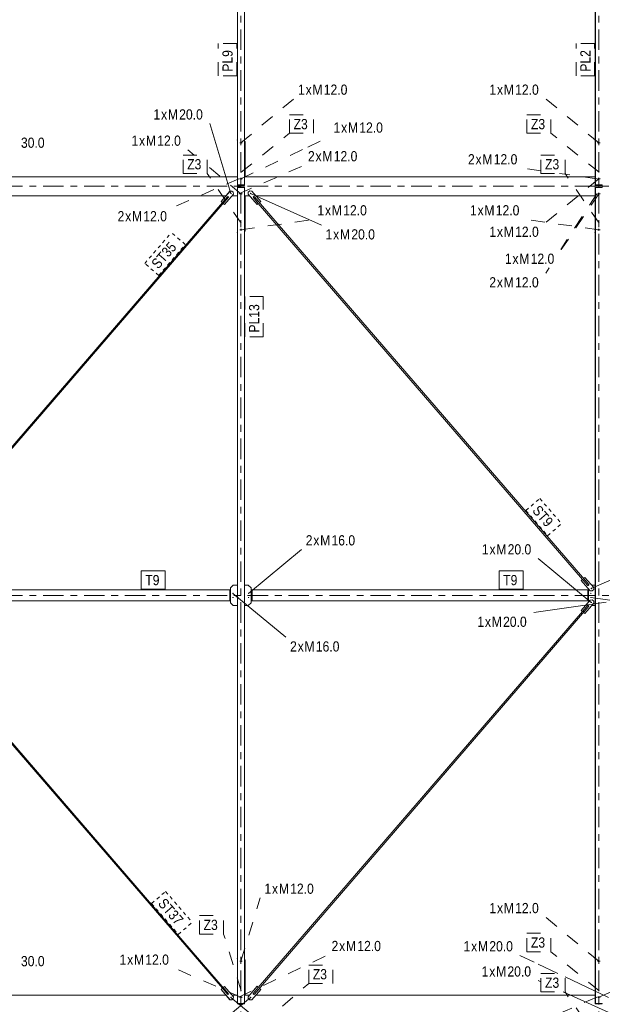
# Model space of a CAD drawing. Header units: millimetres. Extents: x -54 to 556, y -102 to 998.
# Tile 32 of 34: x 283 to 368, y 710 to 854. Entities that reach past the tile are written whole.
import ezdxf

# ---------------------------------------------------------------- set-up
doc = ezdxf.new("R2010")
doc.units = ezdxf.units.MM
for name, pattern in [('XKITLINE00', [0]), ('XKITLINE02', [4, 2, -2]), ('XKITLINE03', [6, 3, -1, 1, -1]), ('XKITLINE04', [3, 0.5, -0.5, 0.5, -0.5, 0.5, -0.5])]:
    doc.linetypes.add(name, pattern=pattern)
for name, color, linetype, lineweight in [('Element', 2, 'Continuous', 0), ('Spoina', 1, 'Continuous', 0), ('Znak elementu', 2, 'Continuous', 0), ('Znak śruby', 4, 'Continuous', 0), ('Śruba', 3, 'Continuous', 0)]:
    doc.layers.add(name, color=color, linetype=linetype, lineweight=lineweight)
doc.styles.add('ARIAL', font='ARIAL.TTF')

msp = doc.modelspace()

# ---------------------------------------------------------------- hatches: boundary and pattern name
at = {"layer": 'Śruba'}
for points in [[(313.46, 828.95), (313.46, 828.96), (313.46, 828.97), (313.47, 828.98), (313.47, 828.99), (313.48, 829), (313.48, 829.01), (313.49, 829.02), (313.5, 829.03), (313.51, 829.03), (313.52, 829.04), (313.53, 829.04), (313.54, 829.05), (313.55, 829.05), (313.56, 829.05), (313.57, 829.05), (313.58, 829.05), (313.59, 829.05), (313.6, 829.05), (313.61, 829.04), (313.62, 829.04), (313.63, 829.03), (313.64, 829.02), (313.65, 829.02), (313.65, 829.01), (313.66, 829), (313.67, 828.99), (313.67, 828.98), (313.67, 828.97), (313.68, 828.96), (313.68, 828.95), (313.68, 828.94), (313.68, 828.93), (313.68, 828.92), (313.67, 828.91), (313.67, 828.9), (313.66, 828.89), (313.66, 828.88), (313.65, 828.87), (313.65, 828.86), (313.64, 828.85), (313.63, 828.85), (313.62, 828.84), (313.61, 828.84), (313.6, 828.84), (313.59, 828.83), (313.58, 828.83), (313.57, 828.83), (313.56, 828.83), (313.55, 828.83), (313.54, 828.84), (313.53, 828.84), (313.52, 828.84), (313.51, 828.85), (313.5, 828.86), (313.49, 828.86), (313.48, 828.87), (313.48, 828.88), (313.47, 828.89), (313.47, 828.9), (313.46, 828.91), (313.46, 828.92), (313.46, 828.93), (313.46, 828.94)], [(316.33, 828.95), (316.33, 828.96), (316.34, 828.97), (316.34, 828.98), (316.34, 828.99), (316.35, 829), (316.36, 829.01), (316.36, 829.02), (316.37, 829.03), (316.38, 829.03), (316.39, 829.04), (316.4, 829.04), (316.41, 829.05), (316.42, 829.05), (316.43, 829.05), (316.44, 829.05), (316.45, 829.05), (316.46, 829.05), (316.47, 829.05), (316.48, 829.04), (316.49, 829.04), (316.5, 829.03), (316.51, 829.03), (316.52, 829.02), (316.53, 829.01), (316.53, 829), (316.54, 828.99), (316.54, 828.98), (316.55, 828.97), (316.55, 828.96), (316.55, 828.95), (316.55, 828.94), (316.55, 828.93), (316.55, 828.92), (316.55, 828.91), (316.54, 828.9), (316.54, 828.89), (316.53, 828.88), (316.53, 828.87), (316.52, 828.86), (316.51, 828.86), (316.5, 828.85), (316.49, 828.84), (316.48, 828.84), (316.47, 828.84), (316.46, 828.83), (316.45, 828.83), (316.44, 828.83), (316.43, 828.83), (316.42, 828.83), (316.41, 828.84), (316.4, 828.84), (316.39, 828.84), (316.38, 828.85), (316.37, 828.86), (316.36, 828.86), (316.36, 828.87), (316.35, 828.88), (316.34, 828.89), (316.34, 828.9), (316.34, 828.91), (316.33, 828.92), (316.33, 828.93), (316.33, 828.94)], [(366.31, 771.03), (366.31, 771.04), (366.31, 771.05), (366.32, 771.06), (366.32, 771.07), (366.33, 771.08), (366.33, 771.09), (366.34, 771.1), (366.35, 771.11), (366.36, 771.11), (366.37, 771.12), (366.38, 771.12), (366.39, 771.13), (366.4, 771.13), (366.41, 771.13), (366.42, 771.13), (366.43, 771.13), (366.44, 771.13), (366.45, 771.13), (366.46, 771.12), (366.47, 771.12), (366.48, 771.11), (366.49, 771.11), (366.5, 771.1), (366.5, 771.09), (366.51, 771.08), (366.52, 771.07), (366.52, 771.06), (366.52, 771.05), (366.53, 771.04), (366.53, 771.03), (366.53, 771.02), (366.53, 771.01), (366.53, 771), (366.52, 770.99), (366.52, 770.98), (366.52, 770.97), (366.51, 770.96), (366.5, 770.95), (366.5, 770.94), (366.49, 770.94), (366.48, 770.93), (366.47, 770.92), (366.46, 770.92), (366.45, 770.92), (366.44, 770.91), (366.43, 770.91), (366.42, 770.91), (366.41, 770.91), (366.4, 770.91), (366.39, 770.92), (366.38, 770.92), (366.37, 770.92), (366.36, 770.93), (366.35, 770.94), (366.34, 770.94), (366.33, 770.95), (366.33, 770.96), (366.32, 770.97), (366.32, 770.98), (366.31, 770.99), (366.31, 771), (366.31, 771.01), (366.31, 771.02)], [(313.76, 770.31), (313.76, 770.32), (313.76, 770.33), (313.77, 770.33), (313.77, 770.34), (313.78, 770.35), (313.78, 770.36), (313.79, 770.36), (313.79, 770.37), (313.8, 770.37), (313.81, 770.38), (313.82, 770.38), (313.82, 770.39), (313.83, 770.39), (313.84, 770.39), (313.85, 770.39), (313.86, 770.39), (313.87, 770.39), (313.88, 770.39), (313.88, 770.38), (313.89, 770.38), (313.9, 770.37), (313.91, 770.37), (313.91, 770.36), (313.92, 770.36), (313.93, 770.35), (313.93, 770.34), (313.93, 770.33), (313.94, 770.33), (313.94, 770.32), (313.94, 770.31), (313.94, 770.3), (313.94, 770.29), (313.94, 770.28), (313.94, 770.27), (313.93, 770.27), (313.93, 770.26), (313.93, 770.25), (313.92, 770.24), (313.91, 770.24), (313.91, 770.23), (313.9, 770.23), (313.89, 770.22), (313.88, 770.22), (313.88, 770.21), (313.87, 770.21), (313.86, 770.21), (313.85, 770.21), (313.84, 770.21), (313.83, 770.21), (313.82, 770.21), (313.82, 770.22), (313.81, 770.22), (313.8, 770.23), (313.79, 770.23), (313.79, 770.24), (313.78, 770.24), (313.78, 770.25), (313.77, 770.26), (313.77, 770.27), (313.76, 770.27), (313.76, 770.28), (313.76, 770.29), (313.76, 770.3)], [(313.76, 769.71), (313.76, 769.72), (313.76, 769.73), (313.77, 769.73), (313.77, 769.74), (313.78, 769.75), (313.78, 769.76), (313.79, 769.76), (313.79, 769.77), (313.8, 769.77), (313.81, 769.78), (313.82, 769.78), (313.82, 769.79), (313.83, 769.79), (313.84, 769.79), (313.85, 769.79), (313.86, 769.79), (313.87, 769.79), (313.88, 769.79), (313.88, 769.78), (313.89, 769.78), (313.9, 769.77), (313.91, 769.77), (313.91, 769.76), (313.92, 769.76), (313.93, 769.75), (313.93, 769.74), (313.93, 769.73), (313.94, 769.73), (313.94, 769.72), (313.94, 769.71), (313.94, 769.7), (313.94, 769.69), (313.94, 769.68), (313.94, 769.67), (313.93, 769.67), (313.93, 769.66), (313.93, 769.65), (313.92, 769.64), (313.91, 769.64), (313.91, 769.63), (313.9, 769.63), (313.89, 769.62), (313.88, 769.62), (313.88, 769.61), (313.87, 769.61), (313.86, 769.61), (313.85, 769.61), (313.84, 769.61), (313.83, 769.61), (313.82, 769.61), (313.82, 769.62), (313.81, 769.62), (313.8, 769.63), (313.79, 769.63), (313.79, 769.64), (313.78, 769.64), (313.78, 769.65), (313.77, 769.66), (313.77, 769.67), (313.76, 769.67), (313.76, 769.68), (313.76, 769.69), (313.76, 769.7)], [(316.06, 770.31), (316.06, 770.32), (316.06, 770.33), (316.07, 770.33), (316.07, 770.34), (316.07, 770.35), (316.08, 770.36), (316.09, 770.36), (316.09, 770.37), (316.1, 770.37), (316.11, 770.38), (316.12, 770.38), (316.12, 770.39), (316.13, 770.39), (316.14, 770.39), (316.15, 770.39), (316.16, 770.39), (316.17, 770.39), (316.18, 770.39), (316.18, 770.38), (316.19, 770.38), (316.2, 770.37), (316.21, 770.37), (316.21, 770.36), (316.22, 770.36), (316.22, 770.35), (316.23, 770.34), (316.23, 770.33), (316.24, 770.33), (316.24, 770.32), (316.24, 770.31), (316.24, 770.3), (316.24, 770.29), (316.24, 770.28), (316.24, 770.27), (316.23, 770.27), (316.23, 770.26), (316.22, 770.25), (316.22, 770.24), (316.21, 770.24), (316.21, 770.23), (316.2, 770.23), (316.19, 770.22), (316.18, 770.22), (316.18, 770.21), (316.17, 770.21), (316.16, 770.21), (316.15, 770.21), (316.14, 770.21), (316.13, 770.21), (316.12, 770.21), (316.12, 770.22), (316.11, 770.22), (316.1, 770.23), (316.09, 770.23), (316.09, 770.24), (316.08, 770.24), (316.07, 770.25), (316.07, 770.26), (316.07, 770.27), (316.06, 770.27), (316.06, 770.28), (316.06, 770.29), (316.06, 770.3)], [(316.06, 769.71), (316.06, 769.72), (316.06, 769.73), (316.07, 769.73), (316.07, 769.74), (316.07, 769.75), (316.08, 769.76), (316.09, 769.76), (316.09, 769.77), (316.1, 769.77), (316.11, 769.78), (316.12, 769.78), (316.12, 769.79), (316.13, 769.79), (316.14, 769.79), (316.15, 769.79), (316.16, 769.79), (316.17, 769.79), (316.18, 769.79), (316.18, 769.78), (316.19, 769.78), (316.2, 769.77), (316.21, 769.77), (316.21, 769.76), (316.22, 769.76), (316.22, 769.75), (316.23, 769.74), (316.23, 769.73), (316.24, 769.73), (316.24, 769.72), (316.24, 769.71), (316.24, 769.7), (316.24, 769.69), (316.24, 769.68), (316.24, 769.67), (316.23, 769.67), (316.23, 769.66), (316.22, 769.65), (316.22, 769.64), (316.21, 769.64), (316.21, 769.63), (316.2, 769.63), (316.19, 769.62), (316.18, 769.62), (316.18, 769.61), (316.17, 769.61), (316.16, 769.61), (316.15, 769.61), (316.14, 769.61), (316.13, 769.61), (316.12, 769.61), (316.12, 769.62), (316.11, 769.62), (316.1, 769.63), (316.09, 769.63), (316.09, 769.64), (316.08, 769.64), (316.07, 769.65), (316.07, 769.66), (316.07, 769.67), (316.06, 769.67), (316.06, 769.68), (316.06, 769.69), (316.06, 769.7)], [(366.26, 770.31), (366.26, 770.32), (366.26, 770.33), (366.27, 770.33), (366.27, 770.34), (366.27, 770.35), (366.28, 770.36), (366.29, 770.36), (366.29, 770.37), (366.3, 770.37), (366.31, 770.38), (366.32, 770.38), (366.32, 770.39), (366.33, 770.39), (366.34, 770.39), (366.35, 770.39), (366.36, 770.39), (366.37, 770.39), (366.38, 770.39), (366.38, 770.38), (366.39, 770.38), (366.4, 770.37), (366.41, 770.37), (366.41, 770.36), (366.42, 770.36), (366.42, 770.35), (366.43, 770.34), (366.43, 770.33), (366.44, 770.33), (366.44, 770.32), (366.44, 770.31), (366.44, 770.3), (366.44, 770.29), (366.44, 770.28), (366.44, 770.27), (366.43, 770.27), (366.43, 770.26), (366.42, 770.25), (366.42, 770.24), (366.41, 770.24), (366.41, 770.23), (366.4, 770.23), (366.39, 770.22), (366.38, 770.22), (366.38, 770.21), (366.37, 770.21), (366.36, 770.21), (366.35, 770.21), (366.34, 770.21), (366.33, 770.21), (366.32, 770.21), (366.32, 770.22), (366.31, 770.22), (366.3, 770.23), (366.29, 770.23), (366.29, 770.24), (366.28, 770.24), (366.27, 770.25), (366.27, 770.26), (366.27, 770.27), (366.26, 770.27), (366.26, 770.28), (366.26, 770.29), (366.26, 770.3)], [(366.26, 769.71), (366.26, 769.72), (366.26, 769.73), (366.27, 769.73), (366.27, 769.74), (366.27, 769.75), (366.28, 769.76), (366.29, 769.76), (366.29, 769.77), (366.3, 769.77), (366.31, 769.78), (366.32, 769.78), (366.32, 769.79), (366.33, 769.79), (366.34, 769.79), (366.35, 769.79), (366.36, 769.79), (366.37, 769.79), (366.38, 769.79), (366.38, 769.78), (366.39, 769.78), (366.4, 769.77), (366.41, 769.77), (366.41, 769.76), (366.42, 769.76), (366.42, 769.75), (366.43, 769.74), (366.43, 769.73), (366.44, 769.73), (366.44, 769.72), (366.44, 769.71), (366.44, 769.7), (366.44, 769.69), (366.44, 769.68), (366.44, 769.67), (366.43, 769.67), (366.43, 769.66), (366.42, 769.65), (366.42, 769.64), (366.41, 769.64), (366.41, 769.63), (366.4, 769.63), (366.39, 769.62), (366.38, 769.62), (366.38, 769.61), (366.37, 769.61), (366.36, 769.61), (366.35, 769.61), (366.34, 769.61), (366.33, 769.61), (366.32, 769.61), (366.32, 769.62), (366.31, 769.62), (366.3, 769.63), (366.29, 769.63), (366.29, 769.64), (366.28, 769.64), (366.27, 769.65), (366.27, 769.66), (366.27, 769.67), (366.26, 769.67), (366.26, 769.68), (366.26, 769.69), (366.26, 769.7)], [(366.31, 768.99), (366.31, 769), (366.31, 769.01), (366.32, 769.02), (366.32, 769.03), (366.33, 769.04), (366.33, 769.05), (366.34, 769.06), (366.35, 769.06), (366.36, 769.07), (366.37, 769.08), (366.38, 769.08), (366.39, 769.08), (366.4, 769.09), (366.41, 769.09), (366.42, 769.09), (366.43, 769.09), (366.44, 769.09), (366.45, 769.08), (366.46, 769.08), (366.47, 769.08), (366.48, 769.07), (366.49, 769.06), (366.5, 769.06), (366.5, 769.05), (366.51, 769.04), (366.52, 769.03), (366.52, 769.02), (366.52, 769.01), (366.53, 769), (366.53, 768.99), (366.53, 768.98), (366.53, 768.97), (366.53, 768.96), (366.52, 768.95), (366.52, 768.94), (366.52, 768.93), (366.51, 768.92), (366.5, 768.91), (366.5, 768.9), (366.49, 768.89), (366.48, 768.89), (366.47, 768.88), (366.46, 768.88), (366.45, 768.87), (366.44, 768.87), (366.43, 768.87), (366.42, 768.87), (366.41, 768.87), (366.4, 768.87), (366.39, 768.87), (366.38, 768.88), (366.37, 768.88), (366.36, 768.89), (366.35, 768.89), (366.34, 768.9), (366.33, 768.91), (366.33, 768.92), (366.32, 768.93), (366.32, 768.94), (366.31, 768.95), (366.31, 768.96), (366.31, 768.97), (366.31, 768.98)], [(313.46, 711.07), (313.46, 711.08), (313.46, 711.09), (313.47, 711.1), (313.47, 711.11), (313.48, 711.12), (313.48, 711.13), (313.49, 711.14), (313.5, 711.14), (313.51, 711.15), (313.52, 711.16), (313.53, 711.16), (313.54, 711.16), (313.55, 711.17), (313.56, 711.17), (313.57, 711.17), (313.58, 711.17), (313.59, 711.17), (313.6, 711.16), (313.61, 711.16), (313.62, 711.16), (313.63, 711.15), (313.64, 711.15), (313.65, 711.14), (313.65, 711.13), (313.66, 711.12), (313.66, 711.11), (313.67, 711.1), (313.67, 711.09), (313.68, 711.08), (313.68, 711.07), (313.68, 711.06), (313.68, 711.05), (313.68, 711.04), (313.67, 711.03), (313.67, 711.02), (313.67, 711.01), (313.66, 711), (313.65, 710.99), (313.65, 710.98), (313.64, 710.98), (313.63, 710.97), (313.62, 710.96), (313.61, 710.96), (313.6, 710.95), (313.59, 710.95), (313.58, 710.95), (313.57, 710.95), (313.56, 710.95), (313.55, 710.95), (313.54, 710.95), (313.53, 710.96), (313.52, 710.96), (313.51, 710.97), (313.5, 710.97), (313.49, 710.98), (313.48, 710.99), (313.48, 711), (313.47, 711.01), (313.47, 711.02), (313.46, 711.03), (313.46, 711.04), (313.46, 711.05), (313.46, 711.06)], [(316.33, 711.07), (316.33, 711.08), (316.34, 711.09), (316.34, 711.1), (316.34, 711.11), (316.35, 711.12), (316.36, 711.13), (316.36, 711.14), (316.37, 711.14), (316.38, 711.15), (316.39, 711.16), (316.4, 711.16), (316.41, 711.16), (316.42, 711.17), (316.43, 711.17), (316.44, 711.17), (316.45, 711.17), (316.46, 711.17), (316.47, 711.16), (316.48, 711.16), (316.49, 711.16), (316.5, 711.15), (316.51, 711.14), (316.52, 711.14), (316.53, 711.13), (316.53, 711.12), (316.54, 711.11), (316.54, 711.1), (316.55, 711.09), (316.55, 711.08), (316.55, 711.07), (316.55, 711.06), (316.55, 711.05), (316.55, 711.04), (316.55, 711.03), (316.54, 711.02), (316.54, 711.01), (316.53, 711), (316.53, 710.99), (316.52, 710.98), (316.51, 710.97), (316.5, 710.97), (316.49, 710.96), (316.48, 710.96), (316.47, 710.95), (316.46, 710.95), (316.45, 710.95), (316.44, 710.95), (316.43, 710.95), (316.42, 710.95), (316.41, 710.95), (316.4, 710.96), (316.39, 710.96), (316.38, 710.97), (316.37, 710.97), (316.36, 710.98), (316.36, 710.99), (316.35, 711), (316.34, 711.01), (316.34, 711.02), (316.34, 711.03), (316.33, 711.04), (316.33, 711.05), (316.33, 711.06)]]:
    msp.add_hatch(color=256, dxfattribs=at).paths.add_polyline_path(points, flags=17)

# ---------------------------------------------------------------- linework, layer by layer
at = {"layer": 'Element', "linetype": 'XKITLINE00', "lineweight": 0}
for p, q in [((314.5, 937.9), (314.5, 830.18)), ((314.5, 937.9), (314.5, 830.18)), ((314.53, 830.18), (314.53, 937.9)), ((314.53, 830.18), (314.53, 937.9)), ((315.53, 830.18), (315.53, 937.9)), ((367, 937.9), (367, 830.18)), ((367, 937.9), (367, 830.18)), ((367.03, 830.18), (367.03, 937.9)), ((367.03, 830.18), (367.03, 937.9)), ((314.5, 838.31), (314.5, 832.28)), ((314.5, 838.31), (314.5, 838.31)), ((367, 838.31), (367, 832.28)), ((367, 838.31), (367, 838.31)), ((314.45, 836.79), (314.45, 836.73)), ((314.45, 836.79), (314.5, 836.79)), ((314.45, 836.73), (314.5, 836.73)), ((315.53, 836.79), (315.55, 836.79)), ((315.53, 836.73), (315.55, 836.73)), ((315.53, 836.58), (315.66, 836.58)), ((315.55, 836.79), (315.55, 836.73)), ((315.66, 836.58), (315.66, 831.4)), ((366.95, 836.79), (366.95, 836.73)), ((366.95, 836.79), (367, 836.79)), ((366.95, 836.73), (367, 836.73)), ((314.5, 833.49), (314.5, 833.49)), ((367, 833.49), (367, 833.49)), ((314.5, 832.28), (314.5, 832.28)), ((367, 832.28), (367, 832.28)), ((270.07, 831.4), (314.5, 831.4)), ((314.5, 830.18), (314.5, 830.18)), ((314.5, 830.18), (314.5, 830.1)), ((314.5, 830.18), (314.53, 830.18)), ((314.53, 830.18), (314.53, 830.18)), ((314.53, 830.18), (315.53, 830.18)), ((314.53, 830.18), (314.53, 830.1)), ((315.53, 831.4), (367, 831.4)), ((315.53, 830.1), (315.53, 830.18)), ((367, 830.18), (367, 830.18)), ((367, 830.18), (367, 830.1)), ((367, 830.18), (367.03, 830.18)), ((367.03, 830.18), (367.03, 830.18)), ((367.03, 830.18), (368.03, 830.18)), ((367.03, 830.18), (367.03, 830.1)), ((368.03, 830.1), (368.03, 830.18)), ((313.41, 829.27), (312.11, 827.76)), ((312.11, 827.76), (313.42, 829.27)), ((313.92, 828.84), (312.61, 827.32)), ((313.69, 829.29), (313.41, 829.27)), ((313.41, 829.27), (313.42, 829.27)), ((313.42, 829.27), (313.7, 829.29)), ((313.69, 829.29), (313.69, 829.29)), ((313.69, 829.29), (313.7, 829.29)), ((313.7, 829.29), (313.9, 829.12)), ((313.9, 829.12), (313.92, 828.84)), ((314.5, 830.1), (315.53, 830.1)), ((314.5, 829.9), (314.5, 829.82)), ((314.5, 829.9), (315.53, 829.9)), ((314.5, 710.18), (314.5, 829.82)), ((314.5, 710.18), (314.5, 829.82)), ((314.5, 829.82), (314.5, 829.82)), ((314.5, 829.82), (314.53, 829.82)), ((314.53, 829.82), (314.53, 829.9)), ((314.53, 710.18), (314.53, 829.82)), ((314.53, 710.18), (314.53, 829.82)), ((314.53, 829.82), (314.53, 829.82)), ((314.53, 829.82), (314.53, 829.82)), ((314.53, 829.82), (315.53, 829.82)), ((315.53, 829.9), (315.53, 829.82)), ((315.53, 710.18), (315.53, 829.82)), ((316.09, 829.11), (316.07, 828.83)), ((316.07, 828.83), (317.38, 827.31)), ((316.07, 828.83), (316.08, 828.83)), ((316.08, 828.83), (316.1, 829.11)), ((317.39, 827.31), (316.08, 828.83)), ((316.32, 829.3), (316.09, 829.11)), ((316.09, 829.11), (316.1, 829.11)), ((316.1, 829.11), (316.33, 829.3)), ((316.32, 829.3), (316.33, 829.3)), ((316.33, 829.3), (316.61, 829.28)), ((316.61, 829.28), (317.92, 827.77)), ((367, 830.1), (368.03, 830.1)), ((367, 829.9), (367, 829.82)), ((367, 829.9), (368.03, 829.9)), ((367, 710.18), (367, 829.82)), ((367, 710.18), (367, 829.82)), ((367, 829.82), (367, 829.82)), ((367, 829.82), (367.03, 829.82)), ((367.03, 829.82), (367.03, 829.9)), ((367.03, 710.18), (367.03, 829.82)), ((367.03, 710.18), (367.03, 829.82)), ((367.03, 829.82), (367.03, 829.82)), ((367.03, 829.82), (367.03, 829.82)), ((367.03, 829.82), (368.03, 829.82)), ((368.03, 829.9), (368.03, 829.82)), ((264.07, 771.46), (313.2, 828.4)), ((264.74, 772.47), (312.3, 827.59)), ((270.07, 828.6), (312.83, 828.6)), ((312.11, 827.76), (312.29, 827.59)), ((312.11, 827.76), (312.11, 827.76)), ((312.3, 827.59), (312.11, 827.76)), ((312.29, 827.59), (312.3, 827.59)), ((313.08, 828.5), (312.3, 827.59)), ((312.42, 827.49), (313.2, 828.4)), ((312.42, 827.49), (312.6, 827.32)), ((312.42, 827.49), (312.42, 827.49)), ((312.61, 827.32), (312.42, 827.49)), ((312.6, 827.32), (312.61, 827.32)), ((313.09, 828.49), (313.08, 828.5)), ((313.2, 828.4), (313.08, 828.5)), ((313.11, 828.48), (313.09, 828.49)), ((313.14, 828.45), (313.11, 828.48)), ((313.17, 828.42), (313.14, 828.45)), ((313.19, 828.4), (313.17, 828.42)), ((313.2, 828.4), (313.19, 828.4)), ((313.2, 828.4), (313.2, 828.4)), ((313.71, 828.6), (314.5, 828.6)), ((315.53, 828.6), (316.27, 828.6)), ((315.66, 828.6), (315.66, 823.42)), ((316.79, 828.38), (316.82, 828.41)), ((316.79, 828.38), (317.57, 827.47)), ((316.83, 828.41), (316.82, 828.41)), ((316.83, 828.41), (316.94, 828.51)), ((316.87, 828.45), (316.83, 828.41)), ((316.9, 828.48), (316.87, 828.45)), ((316.91, 828.49), (316.9, 828.48)), ((366.07, 771.58), (316.94, 828.51)), ((317.73, 827.61), (316.94, 828.51)), ((317.2, 828.6), (367, 828.6)), ((317.38, 827.31), (317.39, 827.31)), ((317.57, 827.47), (317.39, 827.31)), ((365.13, 772.36), (317.57, 827.47)), ((317.72, 827.61), (317.73, 827.61)), ((317.92, 827.77), (317.73, 827.61)), ((314.45, 823.27), (314.45, 823.21)), ((314.45, 823.27), (314.5, 823.27)), ((314.45, 823.21), (314.5, 823.21)), ((315.66, 823.42), (315.53, 823.42)), ((315.53, 823.27), (315.55, 823.27)), ((315.53, 823.21), (315.55, 823.21)), ((315.55, 823.27), (315.55, 823.21)), ((366.95, 823.27), (366.95, 823.21)), ((366.95, 823.27), (367, 823.27)), ((366.95, 823.21), (367, 823.21)), ((365.28, 772.49), (365.47, 772.65)), ((365.28, 772.49), (365.29, 772.49)), ((365.29, 772.49), (365.48, 772.65)), ((366.07, 771.58), (365.29, 772.49)), ((365.47, 772.65), (365.48, 772.65)), ((365.48, 772.65), (366.78, 771.14)), ((313.9, 771.5), (313.5, 771.1)), ((313.5, 771.1), (313.9, 771.5)), ((313.5, 771.1), (313.5, 768.9)), ((313.5, 771.1), (313.5, 771.1)), ((313.5, 771.1), (313.5, 768.9)), ((314.5, 771.5), (313.9, 771.5)), ((315.53, 771.5), (316.1, 771.5)), ((316.5, 771.1), (316.1, 771.5)), ((316.5, 768.9), (316.5, 771.1)), ((364.94, 772.19), (365.13, 772.36)), ((366.25, 770.68), (364.94, 772.19)), ((364.94, 772.19), (364.95, 772.19)), ((364.95, 772.19), (365.13, 772.36)), ((366.25, 770.68), (364.95, 772.19)), ((365.13, 772.36), (365.13, 772.36)), ((365.13, 772.36), (365.92, 771.45)), ((365.92, 771.45), (365.95, 771.48)), ((365.92, 771.45), (365.93, 771.46)), ((365.93, 771.46), (365.96, 771.48)), ((365.96, 771.48), (365.99, 771.51)), ((365.99, 771.51), (366.03, 771.54)), ((365.99, 769.03), (365.99, 770.97)), ((366, 769.04), (366, 770.96)), ((366.03, 771.54), (366.06, 771.57)), ((366.04, 771.55), (366.07, 771.58)), ((366.06, 771.57), (366.07, 771.58)), ((366.07, 771.58), (366.07, 771.58)), ((366.47, 771.5), (367, 771.5)), ((366.78, 771.14), (366.76, 770.85)), ((264.16, 770.8), (313.38, 770.8)), ((313.38, 770.8), (313.38, 769.2)), ((313.42, 770.8), (313.38, 770.8)), ((313.38, 769.2), (313.38, 770.8)), ((313.42, 769.2), (313.42, 770.8)), ((313.42, 770.78), (313.5, 770.78)), ((314.51, 769.84), (314.51, 769.92)), ((314.51, 769.92), (314.53, 769.92)), ((314.53, 769.84), (314.51, 769.84)), ((316.5, 770.78), (316.59, 770.78)), ((316.57, 770.78), (316.57, 770.8)), ((316.57, 770.8), (316.59, 770.8)), ((316.59, 770.78), (316.59, 770.8)), ((316.59, 770.8), (316.59, 769.2)), ((316.59, 770.8), (316.66, 770.8)), ((316.62, 769.2), (316.62, 770.8)), ((316.66, 769.2), (316.66, 770.8)), ((316.66, 770.8), (365.88, 770.8)), ((316.66, 770.8), (316.66, 769.2)), ((365.88, 770.8), (365.88, 769.2)), ((365.92, 770.8), (365.88, 770.8)), ((365.88, 769.2), (365.88, 770.8)), ((365.92, 769.2), (365.92, 770.8)), ((365.92, 770.78), (365.99, 770.78)), ((366.53, 770.66), (366.25, 770.68)), ((366.25, 770.68), (366.25, 770.68)), ((366.53, 770.66), (366.25, 770.68)), ((366.76, 770.85), (366.53, 770.66)), ((366.53, 770.66), (366.53, 770.66)), ((366.53, 770.66), (366.53, 770.66)), ((367.01, 769.96), (367.01, 770.04)), ((367.01, 770.04), (367.03, 770.04)), ((367.03, 769.96), (367.01, 769.96)), ((313.2, 711.6), (264.07, 768.54)), ((313.38, 769.2), (264.16, 769.2)), ((313.42, 769.2), (313.38, 769.2)), ((313.42, 769.22), (313.5, 769.22)), ((313.5, 768.9), (313.9, 768.5)), ((313.5, 768.9), (313.5, 768.9)), ((313.5, 768.9), (313.9, 768.5)), ((314.5, 768.5), (313.9, 768.5)), ((315.53, 768.5), (316.1, 768.5)), ((316.1, 768.5), (316.5, 768.9)), ((316.5, 769.22), (316.59, 769.22)), ((316.57, 769.2), (316.57, 769.22)), ((316.59, 769.2), (316.57, 769.2)), ((316.59, 769.2), (316.59, 769.22)), ((316.59, 769.2), (316.66, 769.2)), ((365.88, 769.2), (316.66, 769.2)), ((316.94, 711.49), (366.07, 768.42)), ((366.25, 769.32), (364.94, 767.81)), ((364.95, 767.81), (366.25, 769.32)), ((365.92, 768.55), (365.13, 767.64)), ((365.29, 767.51), (366.07, 768.42)), ((366.78, 768.86), (365.48, 767.35)), ((365.92, 769.2), (365.88, 769.2)), ((365.92, 769.22), (365.99, 769.22)), ((365.93, 768.54), (365.92, 768.55)), ((365.92, 768.55), (365.95, 768.52)), ((365.96, 768.52), (365.93, 768.54)), ((365.99, 768.49), (365.96, 768.52)), ((366.03, 768.46), (365.99, 768.49)), ((366.06, 768.43), (366.03, 768.46)), ((366.04, 768.45), (366.07, 768.42)), ((366.07, 768.42), (366.06, 768.43)), ((366.07, 768.42), (366.07, 768.42)), ((366.53, 769.34), (366.25, 769.32)), ((366.25, 769.32), (366.53, 769.34)), ((366.25, 769.32), (366.25, 769.32)), ((366.47, 768.5), (367, 768.5)), ((366.53, 769.34), (366.53, 769.34)), ((366.53, 769.34), (366.53, 769.34)), ((366.53, 769.34), (366.76, 769.15)), ((366.76, 769.15), (366.78, 768.86)), ((312.3, 712.41), (264.74, 767.53)), ((317.57, 712.53), (365.13, 767.64)), ((364.94, 767.81), (365.13, 767.64)), ((364.94, 767.81), (364.95, 767.81)), ((365.13, 767.64), (364.95, 767.81)), ((365.13, 767.64), (365.13, 767.64)), ((365.28, 767.51), (365.47, 767.35)), ((365.28, 767.51), (365.29, 767.51)), ((365.48, 767.35), (365.29, 767.51)), ((365.47, 767.35), (365.48, 767.35)), ((314.45, 716.79), (314.45, 716.73)), ((314.45, 716.79), (314.5, 716.79)), ((314.45, 716.73), (314.5, 716.73)), ((315.53, 716.79), (315.55, 716.79)), ((315.53, 716.73), (315.55, 716.73)), ((315.53, 716.58), (315.66, 716.58)), ((315.55, 716.79), (315.55, 716.73)), ((315.66, 716.58), (315.66, 711.4)), ((366.95, 716.79), (366.95, 716.73)), ((366.95, 716.79), (367, 716.79)), ((366.95, 716.73), (367, 716.73)), ((314.5, 712.28), (314.5, 713.5)), ((314.5, 713.49), (314.5, 713.49)), ((367, 712.28), (367, 713.5)), ((367, 713.49), (367, 713.49)), ((312.11, 712.24), (312.29, 712.41)), ((312.11, 712.24), (312.3, 712.41)), ((313.41, 710.73), (312.11, 712.24)), ((312.11, 712.24), (312.11, 712.24)), ((313.42, 710.73), (312.11, 712.24)), ((312.29, 712.41), (312.3, 712.41)), ((312.3, 712.41), (313.08, 711.5)), ((312.42, 712.51), (312.6, 712.68)), ((312.42, 712.51), (312.61, 712.68)), ((312.42, 712.51), (312.42, 712.51)), ((313.2, 711.6), (312.42, 712.51)), ((312.6, 712.68), (312.61, 712.68)), ((312.61, 712.68), (313.92, 711.16)), ((314.5, 712.28), (314.5, 712.28)), ((316.07, 711.17), (317.38, 712.69)), ((316.08, 711.17), (317.39, 712.69)), ((317.92, 712.23), (316.61, 710.72)), ((317.57, 712.53), (316.79, 711.62)), ((316.94, 711.49), (317.73, 712.39)), ((317.38, 712.69), (317.39, 712.69)), ((317.39, 712.69), (317.57, 712.53)), ((317.72, 712.39), (317.73, 712.39)), ((317.73, 712.39), (317.92, 712.23)), ((367, 712.28), (367, 712.28)), ((270.07, 711.4), (312.83, 711.4)), ((313.08, 711.5), (313.2, 711.6)), ((313.08, 711.5), (313.09, 711.51)), ((313.09, 711.51), (313.11, 711.52)), ((313.11, 711.52), (313.14, 711.55)), ((313.14, 711.55), (313.17, 711.58)), ((313.17, 711.58), (313.19, 711.6)), ((313.19, 711.6), (313.2, 711.6)), ((313.2, 711.6), (313.2, 711.6)), ((313.69, 710.71), (313.41, 710.73)), ((313.41, 710.73), (313.42, 710.73)), ((313.7, 710.71), (313.42, 710.73)), ((313.69, 710.71), (313.69, 710.71)), ((313.69, 710.71), (313.7, 710.71)), ((313.9, 710.88), (313.7, 710.71)), ((313.71, 711.4), (314.5, 711.4)), ((313.92, 711.16), (313.9, 710.88)), ((315.53, 711.4), (316.27, 711.4)), ((316.07, 711.17), (316.09, 710.89)), ((316.07, 711.17), (316.08, 711.17)), ((316.1, 710.89), (316.08, 711.17)), ((316.09, 710.89), (316.32, 710.7)), ((316.09, 710.89), (316.1, 710.89)), ((316.33, 710.7), (316.1, 710.89)), ((316.32, 710.7), (316.33, 710.7)), ((316.61, 710.72), (316.33, 710.7)), ((316.79, 711.62), (316.82, 711.59)), ((316.82, 711.59), (316.83, 711.59)), ((316.83, 711.59), (316.87, 711.55)), ((316.83, 711.59), (316.94, 711.49)), ((316.87, 711.55), (316.9, 711.52)), ((316.9, 711.52), (316.91, 711.51)), ((317.2, 711.4), (367, 711.4)), ((314.5, 710.18), (314.5, 710.18)), ((314.5, 710.18), (314.5, 710.1)), ((314.53, 710.18), (314.5, 710.18)), ((314.5, 710.1), (315.53, 710.1)), ((314.53, 710.18), (314.53, 710.18)), ((314.53, 710.18), (314.53, 710.18)), ((314.53, 710.18), (315.53, 710.18)), ((314.53, 710.1), (314.53, 710.18)), ((315.53, 710.1), (315.53, 710.18)), ((367, 710.18), (367, 710.18)), ((367, 710.18), (367, 710.1)), ((367.03, 710.18), (367, 710.18)), ((367, 710.1), (368.03, 710.1)), ((367.03, 710.18), (367.03, 710.18)), ((367.03, 710.18), (367.03, 710.18)), ((367.03, 710.18), (368.03, 710.18)), ((367.03, 710.1), (367.03, 710.18)), ((368.03, 710.1), (368.03, 710.18))]:
    msp.add_line(p, q, dxfattribs=at)
at = {"layer": 'Spoina', "linetype": 'XKITLINE03', "lineweight": 0}
for p, q in [((367.5, -20), (367.5, 960)), ((315, -20), (315, 945.02)), ((-20, 830), (440, 830)), ((-20, 770), (440, 770))]:
    msp.add_line(p, q, dxfattribs=at)
at = {"layer": 'Znak elementu', "linetype": 'XKITLINE02', "lineweight": 0}
for p, q in [((311.7, 846.19), (311.7, 850.95)), ((314.4, 850.95), (311.7, 850.95)), ((314.4, 846.19), (314.4, 850.95)), ((364.2, 846.19), (364.2, 850.95)), ((366.9, 850.95), (364.2, 850.95)), ((366.9, 846.19), (366.9, 850.95)), ((314.4, 846.19), (311.7, 846.19)), ((366.9, 846.19), (364.2, 846.19)), ((322.14, 840.46), (325.67, 840.46)), ((322.14, 837.76), (322.14, 840.46)), ((325.67, 837.76), (325.67, 840.46)), ((356.96, 840.46), (360.49, 840.46)), ((356.96, 837.76), (356.96, 840.46)), ((360.49, 837.76), (360.49, 840.46)), ((315.07, 832.04), (322.14, 837.76)), ((322.14, 837.76), (325.67, 837.76)), ((356.96, 837.76), (360.49, 837.76)), ((367.56, 832.04), (360.49, 837.76)), ((306.53, 834.57), (310.07, 834.57)), ((306.53, 831.87), (306.53, 834.57)), ((310.07, 831.87), (310.07, 834.57)), ((359.03, 834.57), (362.56, 834.57)), ((359.03, 831.87), (359.03, 834.57)), ((362.56, 831.87), (362.56, 834.57)), ((306.53, 831.87), (310.07, 831.87)), ((315.07, 824.56), (310.07, 831.87)), ((359.03, 831.87), (362.56, 831.87)), ((367.56, 824.56), (362.56, 831.87)), ((315.6, 807.94), (315.6, 813.81)), ((318.3, 813.81), (315.6, 813.81)), ((318.3, 807.94), (318.3, 813.81)), ((318.3, 807.94), (315.6, 807.94)), ((308.94, 723.05), (312.48, 723.05)), ((308.94, 720.35), (308.94, 723.05)), ((312.48, 720.35), (312.48, 723.05)), ((356.96, 720.46), (360.49, 720.46)), ((356.96, 717.76), (356.96, 720.46)), ((360.49, 717.76), (360.49, 720.46)), ((308.94, 720.35), (312.48, 720.35)), ((315.07, 712.04), (312.48, 720.35)), ((356.96, 717.76), (360.49, 717.76)), ((367.56, 712.04), (360.49, 717.76)), ((324.96, 715.81), (328.5, 715.81)), ((324.96, 713.11), (324.96, 715.81)), ((328.5, 713.11), (328.5, 715.81)), ((359.03, 714.57), (362.56, 714.57)), ((359.03, 711.87), (359.03, 714.57)), ((362.56, 711.87), (362.56, 714.57)), ((315.07, 704.56), (324.96, 713.11)), ((324.96, 713.11), (328.5, 713.11)), ((359.03, 711.87), (362.56, 711.87)), ((367.56, 704.56), (362.56, 711.87))]:
    msp.add_line(p, q, dxfattribs=at)
at = {"layer": 'Znak elementu', "linetype": 'XKITLINE04', "lineweight": 0}
for p, q in [((300.91, 818.68), (304.82, 823.21)), ((306.86, 821.45), (304.82, 823.21)), ((302.96, 816.92), (306.86, 821.45)), ((302.96, 816.92), (300.91, 818.68)), ((356.82, 782.45), (358.87, 784.21)), ((358.87, 784.21), (362.05, 780.52)), ((356.82, 782.45), (360, 778.76)), ((360, 778.76), (362.05, 780.52)), ((301.92, 724.83), (303.97, 726.59)), ((303.97, 726.59), (307.88, 722.06)), ((301.92, 724.83), (305.83, 720.3)), ((305.83, 720.3), (307.88, 722.06))]:
    msp.add_line(p, q, dxfattribs=at)
at = {"layer": 'Znak elementu', "linetype": 'XKITLINE00', "lineweight": 0}
for p, q in [((300.39, 773.6), (303.92, 773.6)), ((300.39, 770.9), (300.39, 773.6)), ((303.92, 770.9), (303.92, 773.6)), ((352.89, 773.6), (356.43, 773.6)), ((352.89, 770.9), (352.89, 773.6)), ((356.43, 770.9), (356.43, 773.6)), ((300.39, 770.9), (303.92, 770.9)), ((352.89, 770.9), (356.43, 770.9))]:
    msp.add_line(p, q, dxfattribs=at)
at = {"layer": 'Znak śruby', "linetype": 'XKITLINE02', "lineweight": 0}
for p, q in [((315.02, 836.38), (322.79, 842.81)), ((367.51, 836.38), (359.74, 842.81)), ((324.83, 835.75), (328, 837.25)), ((308.15, 834.57), (307.23, 835.33)), ((315.01, 831.1), (324.25, 835.47)), ((314.72, 828.9), (324.25, 833.05)), ((315.01, 828.9), (310.07, 832.99)), ((359.03, 832.25), (356.59, 832.6)), ((367.22, 831.1), (361.76, 831.87)), ((314.72, 831.1), (305.2, 826.95)), ((367.51, 831.1), (359.73, 824.67)), ((367.22, 828.9), (361.95, 820.72)), ((367.51, 828.9), (362.01, 820.72)), ((315.02, 823.62), (325.64, 825.12)), ((367.51, 823.62), (356.89, 825.12)), ((360.21, 818.02), (359.72, 817.26)), ((315.02, 716.38), (317.86, 725.65)), ((367.51, 716.38), (359.74, 722.81)), ((314.72, 711.1), (327.71, 717.25)), ((315.01, 711.1), (305.49, 715.25)), ((367.51, 711.1), (377.04, 715.25)), ((367.22, 711.1), (357.69, 706.95))]:
    msp.add_line(p, q, dxfattribs=at)
at = {"layer": 'Znak śruby', "linetype": 'XKITLINE00', "lineweight": 0}
for p, q in [((313.56, 828.94), (310.46, 839.18)), ((316.44, 828.94), (326.83, 824.29)), ((316.15, 770.3), (323.92, 776.73)), ((366.41, 768.98), (358.64, 775.41)), ((366.41, 771.02), (375.94, 775.17)), ((313.85, 770.3), (321.62, 763.87)), ((366.35, 769.7), (376.97, 768.2)), ((368.59, 768.99), (357.97, 767.49)), ((358.04, 716.22), (355.94, 717.21)), ((361.52, 714.57), (358.61, 715.95)), ((359.03, 713.33), (358.61, 713.52)), ((368.93, 711.06), (362.56, 714.07)), ((369, 708.87), (362.29, 711.87)), ((316.44, 711.06), (308.66, 704.63)), ((313.56, 711.06), (321.34, 704.63))]:
    msp.add_line(p, q, dxfattribs=at)
at = {"layer": 'Śruba', "linetype": 'XKITLINE02', "lineweight": 0}
for p, q in [((314.84, 836.38), (315.19, 836.38)), ((314.94, 836.45), (315.06, 836.45)), ((314.94, 836.31), (315.06, 836.31)), ((315.06, 836.45), (315.09, 836.45)), ((315.06, 836.31), (315.09, 836.31)), ((367.34, 836.38), (367.69, 836.38)), ((367.44, 836.45), (367.56, 836.45)), ((367.44, 836.31), (367.56, 836.31)), ((367.56, 836.45), (367.59, 836.45)), ((367.56, 836.31), (367.59, 836.31)), ((314.72, 831.1), (314.73, 831.1)), ((315.21, 831.1), (314.81, 831.1)), ((315.05, 831.17), (314.93, 831.17)), ((315.05, 831.03), (314.93, 831.03)), ((315.09, 831.17), (315.06, 831.17)), ((315.09, 831.03), (315.06, 831.03)), ((315.28, 831.1), (315.29, 831.1)), ((367.22, 831.1), (367.23, 831.1)), ((367.71, 831.1), (367.31, 831.1)), ((367.55, 831.17), (367.43, 831.17)), ((367.55, 831.03), (367.43, 831.03)), ((367.59, 831.17), (367.56, 831.17)), ((367.59, 831.03), (367.56, 831.03)), ((367.78, 831.1), (367.78, 831.1)), ((314.72, 828.9), (314.73, 828.9)), ((315.21, 828.9), (314.81, 828.9)), ((315.05, 828.97), (314.93, 828.97)), ((315.05, 828.83), (314.93, 828.83)), ((315.09, 828.97), (315.06, 828.97)), ((315.09, 828.83), (315.06, 828.83)), ((315.28, 828.9), (315.29, 828.9)), ((367.22, 828.9), (367.23, 828.9)), ((367.71, 828.9), (367.31, 828.9)), ((367.55, 828.97), (367.43, 828.97)), ((367.55, 828.83), (367.43, 828.83)), ((367.59, 828.97), (367.56, 828.97)), ((367.59, 828.83), (367.56, 828.83)), ((367.78, 828.9), (367.78, 828.9)), ((314.84, 823.62), (315.19, 823.62)), ((314.94, 823.69), (315.06, 823.69)), ((314.94, 823.55), (315.06, 823.55)), ((315.06, 823.69), (315.09, 823.69)), ((315.06, 823.55), (315.09, 823.55)), ((367.34, 823.62), (367.69, 823.62)), ((367.44, 823.69), (367.56, 823.69)), ((367.44, 823.55), (367.56, 823.55)), ((367.56, 823.69), (367.59, 823.69)), ((367.56, 823.55), (367.59, 823.55)), ((314.84, 716.38), (315.19, 716.38)), ((314.94, 716.45), (315.06, 716.45)), ((314.94, 716.31), (315.06, 716.31)), ((315.06, 716.45), (315.09, 716.45)), ((315.06, 716.31), (315.09, 716.31)), ((367.34, 716.38), (367.69, 716.38)), ((367.44, 716.45), (367.56, 716.45)), ((367.44, 716.31), (367.56, 716.31)), ((367.56, 716.45), (367.59, 716.45)), ((367.56, 716.31), (367.59, 716.31)), ((314.72, 711.1), (314.73, 711.1)), ((315.21, 711.1), (314.81, 711.1)), ((315.05, 711.17), (314.93, 711.17)), ((315.05, 711.03), (314.93, 711.03)), ((315.09, 711.17), (315.06, 711.17)), ((315.09, 711.03), (315.06, 711.03)), ((315.28, 711.1), (315.29, 711.1)), ((367.22, 711.1), (367.23, 711.1)), ((367.71, 711.1), (367.31, 711.1)), ((367.55, 711.17), (367.43, 711.17)), ((367.55, 711.03), (367.43, 711.03)), ((367.59, 711.17), (367.56, 711.17)), ((367.59, 711.03), (367.56, 711.03)), ((367.78, 711.1), (367.78, 711.1))]:
    msp.add_line(p, q, dxfattribs=at)
at = {"layer": 'Śruba', "linetype": 'XKITLINE00', "lineweight": 0}
for p, q in [((313.57, 828.94), (313.55, 828.94)), ((316.45, 828.94), (316.43, 828.94)), ((366.42, 771.02), (366.4, 771.02)), ((313.84, 770.3), (313.85, 770.3)), ((313.84, 769.7), (313.85, 769.7)), ((316.14, 770.3), (316.15, 770.3)), ((316.14, 769.7), (316.15, 769.7)), ((366.34, 770.3), (366.35, 770.3)), ((366.34, 769.7), (366.35, 769.7)), ((366.42, 768.98), (366.4, 768.98)), ((313.57, 711.06), (313.55, 711.06)), ((316.45, 711.06), (316.43, 711.06))]:
    msp.add_line(p, q, dxfattribs=at)

# ---------------------------------------------------------------- texts
at = {"layer": 'Znak elementu', "style": 'ARIAL', "width": 0.85}
for s, rotation, p in [('PL9', 90.0002, (313.8, 846.79)), ('PL2', 90.0002, (366.3, 846.79)), ('ST35', 49.2113, (302.89, 817.77)), ('PL13', 90.0002, (317.7, 808.54)), ('ST9', -49.2113, (357.67, 782.38)), ('ST37', -49.2113, (302.77, 724.77))]:
    msp.add_text(s, height=1.5, rotation=rotation, dxfattribs=at).set_placement(p)
for s, p in [('Z3', (322.74, 838.36)), ('Z3', (357.56, 838.36)), ('Z3', (307.13, 832.47)), ('Z3', (359.63, 832.47)), ('T9', (300.99, 771.5)), ('T9', (353.49, 771.5)), ('Z3', (309.54, 720.95)), ('Z3', (357.56, 718.36)), ('Z3', (325.56, 713.71)), ('Z3', (359.63, 712.47))]:
    msp.add_text(s, height=1.5, dxfattribs=at).set_placement(p)
at = {"layer": 'Znak śruby', "style": 'ARIAL', "width": 0.85}
for s, p in [('1', (323.39, 843.41)), ('M', (325.51, 843.41)), ('12.0', (327.17, 843.41)), ('1', (351.46, 843.41)), ('M', (353.58, 843.41)), ('12.0', (355.24, 843.41)), ('x', (324.51, 843.41)), ('x', (352.58, 843.41)), ('1', (302.18, 839.78)), ('x', (303.3, 839.78)), ('M', (304.3, 839.78)), ('20.0', (305.96, 839.78)), ('1', (328.6, 837.85)), ('x', (329.71, 837.85)), ('M', (330.72, 837.85)), ('12.0', (332.38, 837.85)), ('1', (298.96, 835.93)), ('M', (301.07, 835.93)), ('12.0', (302.74, 835.93)), ('30.0', (282.75, 835.63)), ('x', (300.07, 835.93)), ('2', (324.85, 833.65)), ('x', (325.96, 833.65)), ('M', (326.96, 833.65)), ('12.0', (328.63, 833.65)), ('2', (348.32, 833.2)), ('M', (350.43, 833.2)), ('12.0', (352.1, 833.2)), ('x', (349.43, 833.2)), ('12.0', (330.02, 825.72)), ('12.0', (352.4, 825.72)), ('2', (296.92, 824.85)), ('x', (298.04, 824.85)), ('M', (299.04, 824.85)), ('12.0', (300.7, 824.85)), ('1', (326.24, 825.72)), ('x', (327.35, 825.72)), ('M', (328.35, 825.72)), ('1', (348.62, 825.72)), ('x', (349.73, 825.72)), ('M', (350.73, 825.72)), ('1', (327.43, 822.19)), ('x', (328.54, 822.19)), ('M', (329.54, 822.19)), ('20.0', (331.21, 822.19)), ('1', (351.46, 822.57)), ('x', (352.57, 822.57)), ('M', (353.57, 822.57)), ('12.0', (355.24, 822.57)), ('1', (353.74, 818.62)), ('M', (355.85, 818.62)), ('12.0', (357.52, 818.62)), ('x', (354.85, 818.62)), ('2', (351.45, 815.16)), ('x', (352.56, 815.16)), ('M', (353.56, 815.16)), ('12.0', (355.23, 815.16)), ('2', (324.52, 777.33)), ('x', (325.64, 777.33)), ('M', (326.64, 777.33)), ('16.0', (328.3, 777.33)), ('1', (350.36, 776.01)), ('x', (351.48, 776.01)), ('M', (352.48, 776.01)), ('20.0', (354.14, 776.01)), ('1', (349.7, 765.39)), ('M', (351.81, 765.39)), ('20.0', (353.47, 765.39)), ('x', (350.81, 765.39)), ('2', (322.22, 761.77)), ('x', (323.34, 761.77)), ('M', (324.34, 761.77)), ('16.0', (326, 761.77)), ('1', (318.46, 726.25)), ('M', (320.58, 726.25)), ('12.0', (322.24, 726.25)), ('x', (319.57, 726.25)), ('1', (351.46, 723.41)), ('M', (353.58, 723.41)), ('12.0', (355.24, 723.41)), ('x', (352.58, 723.41)), ('2', (328.31, 717.85)), ('x', (329.42, 717.85)), ('M', (330.42, 717.85)), ('12.0', (332.09, 717.85)), ('1', (347.67, 717.81)), ('M', (349.78, 717.81)), ('20.0', (351.45, 717.81)), ('x', (348.78, 717.81)), ('30.0', (282.75, 715.63)), ('1', (297.21, 715.85)), ('x', (298.33, 715.85)), ('M', (299.33, 715.85)), ('12.0', (300.99, 715.85)), ('1', (350.33, 714.12)), ('x', (351.45, 714.12)), ('M', (352.45, 714.12)), ('20.0', (354.11, 714.12))]:
    msp.add_text(s, height=1.5, dxfattribs=at).set_placement(p)

doc.saveas('drawing.dxf')
